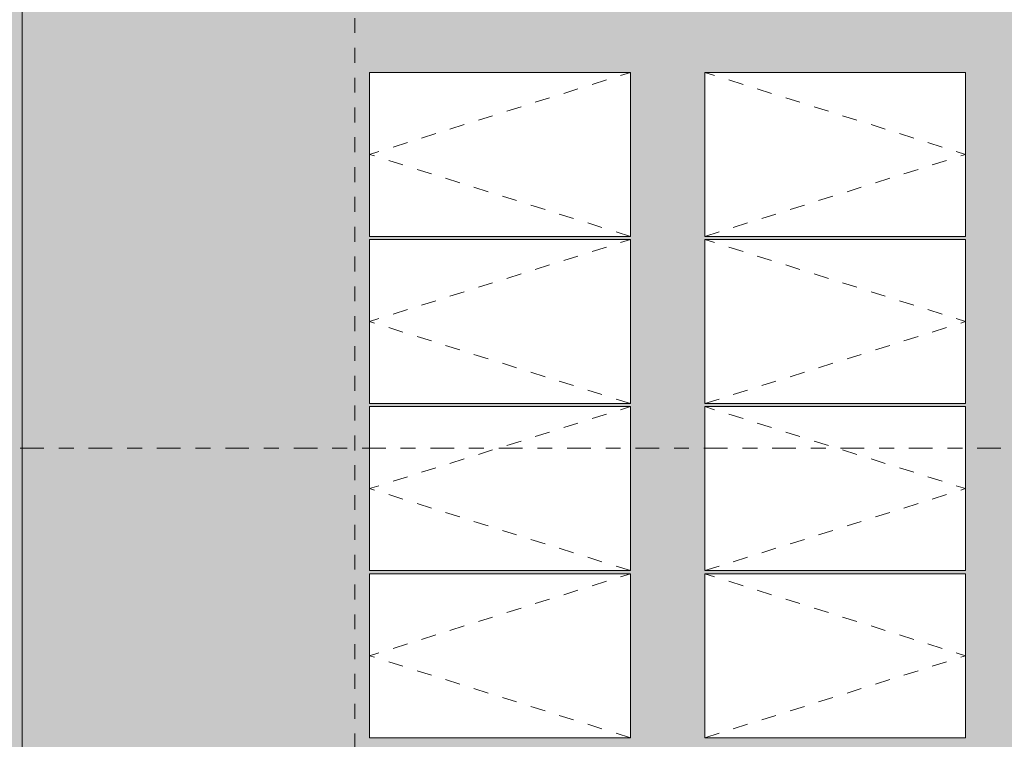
# Model space of a CAD drawing. Header units: metres. Extents: x -180 to 4, y -47 to 4.
# Tile 29 of 256: x -159.49 to -152.88, y -33.15 to -28.32. Entities that reach past the tile are written whole.
import ezdxf

# ---------------------------------------------------------------- set-up
doc = ezdxf.new("R2010")
doc.units = ezdxf.units.M
doc.header["$LTSCALE"] = 0.05
doc.header["$PDMODE"] = 1
doc.header["$PDSIZE"] = -2
doc.linetypes.add('Linienart-53', pattern=[5.291531, 3.175, -1.058062, 0.352704, -0.705764])
doc.linetypes.add('VW-01 Strichlinie kurz', pattern=[1.999894, 0.999947, -0.999947])
doc.layers.get('0').update_dxf_attribs({"lineweight": 25})
for name, color, linetype, lineweight, true_color in [('30 -36 Dächer- 3 Dachbeläge', 7, 'Continuous', 15, 0x9999ff), ('30 -36 Dächer- 3 Dachbeläge Gründach', 250, 'Continuous', 9, 0x333333), ('30 -36 Dächer- 4 Dachbekleidungen', 7, 'Continuous', 9, 0xccccff), ('40 -44 Elektr. Anlagen- 2 Eigenstromversorgungsanlagen', 7, 'Continuous', 5, 0xff6633), ('70 -72 Beschriftung- 1 Beschriftung allgemein', 7, 'Continuous', 9, 0xff6633), ('70 -76 Bemaßung- 2 Allgemein', 7, 'Continuous', 5, 0x6666cc), ('Dachflächen Moblierung', 7, 'Continuous', 9, 0x888888)]:
    doc.layers.add(name, color=color, linetype=linetype, lineweight=lineweight, true_color=true_color)
for name, color, linetype, lineweight in [('60- 61 allgemeine Ausstattung- 4 Terrassen', 7, 'Continuous', 9), ('70 -71 Achsen- 1 Gebäudeachsen', 7, 'Linienart-53', 18), ('Keine', 7, 'Continuous', 9)]:
    doc.layers.add(name, color=color, linetype=linetype, lineweight=lineweight)
doc.styles.add('Arial', font='arial.ttf')
doc.dimstyles.new('k+k_klein', dxfattribs={"dimtxt": 0.075516, "dimasz": 0.05302, "dimexe": 0.05, "dimexo": 0.15, "dimgap": 0.005, "dimtad": 1, "dimdec": 3, "dimtxsty": 'Arial', "dimblk": 'VW_SLASH-2', "dimblk1": 'VW_SLASH-2', "dimblk2": 'VW_SLASH-2', "dimcen": 0, "dimdle": 0.025, "dimadec": 3, "dimazin": 0, "dimtfac": 0.75, "dimtdec": 3, "dimtix": 1, "dimtmove": 0, "dimatfit": 0, "dimldrblk": 'VW_FILLEDARROW', "dimfxl": 0.1, "dimfxlon": 1, "dimfrac": 2, "dimtolj": 1, "dimarcsym": 0})

# ---------------------------------------------------------------- blocks, each defined once
blk = doc.blocks.new('Gruppe-595')
at = {"color": 255, "linetype": 'Continuous', "lineweight": 9, "transparency": 33554687}
blk.add_wipeout([(-157.1388, -32.0402), (-155.3888, -32.0402), (-155.3888, -33.1402), (-157.1388, -33.1402)], dxfattribs=at).dxf.layer = '40 -44 Elektr. Anlagen- 2 Eigenstromversorgungsanlagen'
at = {"layer": '40 -44 Elektr. Anlagen- 2 Eigenstromversorgungsanlagen', "color": 7, "linetype": 'Continuous', "lineweight": 9, "transparency": 33554687, "flags": 128}
blk.add_lwpolyline([(-157.1388, -32.0402), (-155.3888, -32.0402), (-155.3888, -33.1402), (-157.1388, -33.1402)], close=True, dxfattribs=at)
at = {"layer": 'Dachflächen Moblierung', "color": 8, "linetype": 'VW-01 Strichlinie kurz', "lineweight": 5, "flags": 128}
blk.add_lwpolyline([(-155.3888, -33.1402), (-157.1388, -32.5902), (-155.3888, -32.0402)], dxfattribs=at)
blk = doc.blocks.new('Gruppe-596')
at = {"color": 255, "linetype": 'Continuous', "lineweight": 9, "transparency": 33554687}
blk.add_wipeout([(-157.1388, -30.9192), (-155.3888, -30.9192), (-155.3888, -32.0192), (-157.1388, -32.0192)], dxfattribs=at).dxf.layer = '40 -44 Elektr. Anlagen- 2 Eigenstromversorgungsanlagen'
at = {"layer": '40 -44 Elektr. Anlagen- 2 Eigenstromversorgungsanlagen', "color": 7, "linetype": 'Continuous', "lineweight": 9, "transparency": 33554687, "flags": 128}
blk.add_lwpolyline([(-157.1388, -30.9192), (-155.3888, -30.9192), (-155.3888, -32.0192), (-157.1388, -32.0192)], close=True, dxfattribs=at)
at = {"layer": 'Dachflächen Moblierung', "color": 8, "linetype": 'VW-01 Strichlinie kurz', "lineweight": 5, "flags": 128}
blk.add_lwpolyline([(-155.3888, -32.0192), (-157.1388, -31.4692), (-155.3888, -30.9192)], dxfattribs=at)
blk = doc.blocks.new('Gruppe-597')
at = {"color": 255, "linetype": 'Continuous', "lineweight": 9, "transparency": 33554687}
blk.add_wipeout([(-157.1388, -29.7982), (-155.3888, -29.7982), (-155.3888, -30.8982), (-157.1388, -30.8982)], dxfattribs=at).dxf.layer = '40 -44 Elektr. Anlagen- 2 Eigenstromversorgungsanlagen'
at = {"layer": '40 -44 Elektr. Anlagen- 2 Eigenstromversorgungsanlagen', "color": 7, "linetype": 'Continuous', "lineweight": 9, "transparency": 33554687, "flags": 128}
blk.add_lwpolyline([(-157.1388, -29.7982), (-155.3888, -29.7982), (-155.3888, -30.8982), (-157.1388, -30.8982)], close=True, dxfattribs=at)
at = {"layer": 'Dachflächen Moblierung', "color": 8, "linetype": 'VW-01 Strichlinie kurz', "lineweight": 5, "flags": 128}
blk.add_lwpolyline([(-155.3888, -30.8982), (-157.1388, -30.3482), (-155.3888, -29.7982)], dxfattribs=at)
blk = doc.blocks.new('Gruppe-598')
at = {"color": 255, "linetype": 'Continuous', "lineweight": 9, "transparency": 33554687}
blk.add_wipeout([(-157.1388, -28.6772), (-155.3888, -28.6772), (-155.3888, -29.7772), (-157.1388, -29.7772)], dxfattribs=at).dxf.layer = '40 -44 Elektr. Anlagen- 2 Eigenstromversorgungsanlagen'
at = {"layer": '40 -44 Elektr. Anlagen- 2 Eigenstromversorgungsanlagen', "color": 7, "linetype": 'Continuous', "lineweight": 9, "transparency": 33554687, "flags": 128}
blk.add_lwpolyline([(-157.1388, -28.6772), (-155.3888, -28.6772), (-155.3888, -29.7772), (-157.1388, -29.7772)], close=True, dxfattribs=at)
at = {"layer": 'Dachflächen Moblierung', "color": 8, "linetype": 'VW-01 Strichlinie kurz', "lineweight": 5, "flags": 128}
blk.add_lwpolyline([(-155.3888, -29.7772), (-157.1388, -29.2272), (-155.3888, -28.6772)], dxfattribs=at)
blk = doc.blocks.new('Gruppe-603')
at = {"color": 255, "linetype": 'Continuous', "lineweight": 9, "transparency": 33554687}
blk.add_wipeout([(-154.8888, -32.0402), (-153.1388, -32.0402), (-153.1388, -33.1402), (-154.8888, -33.1402)], dxfattribs=at).dxf.layer = '40 -44 Elektr. Anlagen- 2 Eigenstromversorgungsanlagen'
at = {"layer": '40 -44 Elektr. Anlagen- 2 Eigenstromversorgungsanlagen', "color": 7, "linetype": 'Continuous', "lineweight": 9, "transparency": 33554687, "flags": 128}
blk.add_lwpolyline([(-154.8888, -32.0402), (-153.1388, -32.0402), (-153.1388, -33.1402), (-154.8888, -33.1402)], close=True, dxfattribs=at)
at = {"layer": 'Dachflächen Moblierung', "color": 8, "linetype": 'VW-01 Strichlinie kurz', "lineweight": 5, "flags": 128}
blk.add_lwpolyline([(-154.8888, -33.1402), (-153.1388, -32.5902), (-154.8888, -32.0402)], dxfattribs=at)
blk = doc.blocks.new('Gruppe-604')
at = {"color": 255, "linetype": 'Continuous', "lineweight": 9, "transparency": 33554687}
blk.add_wipeout([(-154.8888, -30.9192), (-153.1388, -30.9192), (-153.1388, -32.0192), (-154.8888, -32.0192)], dxfattribs=at).dxf.layer = '40 -44 Elektr. Anlagen- 2 Eigenstromversorgungsanlagen'
at = {"layer": '40 -44 Elektr. Anlagen- 2 Eigenstromversorgungsanlagen', "color": 7, "linetype": 'Continuous', "lineweight": 9, "transparency": 33554687, "flags": 128}
blk.add_lwpolyline([(-154.8888, -30.9192), (-153.1388, -30.9192), (-153.1388, -32.0192), (-154.8888, -32.0192)], close=True, dxfattribs=at)
at = {"layer": 'Dachflächen Moblierung', "color": 8, "linetype": 'VW-01 Strichlinie kurz', "lineweight": 5, "flags": 128}
blk.add_lwpolyline([(-154.8888, -32.0192), (-153.1388, -31.4692), (-154.8888, -30.9192)], dxfattribs=at)
blk = doc.blocks.new('Gruppe-605')
at = {"color": 255, "linetype": 'Continuous', "lineweight": 9, "transparency": 33554687}
blk.add_wipeout([(-154.8888, -29.7982), (-153.1388, -29.7982), (-153.1388, -30.8982), (-154.8888, -30.8982)], dxfattribs=at).dxf.layer = '40 -44 Elektr. Anlagen- 2 Eigenstromversorgungsanlagen'
at = {"layer": '40 -44 Elektr. Anlagen- 2 Eigenstromversorgungsanlagen', "color": 7, "linetype": 'Continuous', "lineweight": 9, "transparency": 33554687, "flags": 128}
blk.add_lwpolyline([(-154.8888, -29.7982), (-153.1388, -29.7982), (-153.1388, -30.8982), (-154.8888, -30.8982)], close=True, dxfattribs=at)
at = {"layer": 'Dachflächen Moblierung', "color": 8, "linetype": 'VW-01 Strichlinie kurz', "lineweight": 5, "flags": 128}
blk.add_lwpolyline([(-154.8888, -30.8982), (-153.1388, -30.3482), (-154.8888, -29.7982)], dxfattribs=at)
blk = doc.blocks.new('Gruppe-606')
at = {"color": 255, "linetype": 'Continuous', "lineweight": 9, "transparency": 33554687}
blk.add_wipeout([(-154.8888, -28.6772), (-153.1388, -28.6772), (-153.1388, -29.7772), (-154.8888, -29.7772)], dxfattribs=at).dxf.layer = '40 -44 Elektr. Anlagen- 2 Eigenstromversorgungsanlagen'
at = {"layer": '40 -44 Elektr. Anlagen- 2 Eigenstromversorgungsanlagen', "color": 7, "linetype": 'Continuous', "lineweight": 9, "transparency": 33554687, "flags": 128}
blk.add_lwpolyline([(-154.8888, -28.6772), (-153.1388, -28.6772), (-153.1388, -29.7772), (-154.8888, -29.7772)], close=True, dxfattribs=at)
at = {"layer": 'Dachflächen Moblierung', "color": 8, "linetype": 'VW-01 Strichlinie kurz', "lineweight": 5, "flags": 128}
blk.add_lwpolyline([(-154.8888, -29.7772), (-153.1388, -29.2272), (-154.8888, -28.6772)], dxfattribs=at)
blk = doc.blocks.new('Gruppe-767')
at = {"layer": '70 -72 Beschriftung- 1 Beschriftung allgemein', "color": 7, "transparency": 33554687}
for name in ['Gruppe-595', 'Gruppe-603']:
    blk.add_blockref(name, (0, 0), dxfattribs=at)
for name in ['Gruppe-596', 'Gruppe-604']:
    blk.add_blockref(name, (0, 0), dxfattribs=at)
for name in ['Gruppe-597', 'Gruppe-605']:
    blk.add_blockref(name, (0, 0), dxfattribs=at)
for name in ['Gruppe-598', 'Gruppe-606']:
    blk.add_blockref(name, (0, 0), dxfattribs=at)
blk = doc.blocks.new('Gruppe-1384')
at = {"layer": '30 -36 Dächer- 3 Dachbeläge Gründach', "linetype": 'Continuous', "lineweight": 0, "true_color": 0xe7eedf, "transparency": 33554687}
blk.add_hatch(color=254, dxfattribs=at).paths.add_polyline_path([(-100.01799996, -31.79404198), (-100.01799996, -31.61704198), (-100.31099996, -31.61704198), (-100.31099996, -12.39704198), (-159.47099996, -12.39704198), (-159.47099996, -39.25704198), (-99.61099996, -39.25704198), (-99.61099996, -31.79404198)])
at = {"layer": '30 -36 Dächer- 3 Dachbeläge Gründach', "flags": 128}
blk.add_lwpolyline([(-100.01799996, -31.79404198), (-100.01799996, -31.61704198), (-100.31099996, -31.61704198), (-100.31099996, -12.39704198), (-159.47099996, -12.39704198), (-159.47099996, -39.25704198), (-99.61099996, -39.25704198), (-99.61099996, -31.79404198)], close=True, dxfattribs=at)
at = {"color": 255, "linetype": 'Continuous', "lineweight": 9, "transparency": 33554687}
blk.add_wipeout([(-129.83124836, -12.23704198), (-129.83124836, -12.71704198), (-159.47099996, -12.71704198), (-159.47099996, -39.25704198), (-129.83124836, -39.25704198), (-129.83124836, -39.73704198), (-160.51099996, -39.73704198), (-160.51099996, -31.61704198), (-159.93099996, -31.61704198), (-159.93099996, -12.23704198)], dxfattribs=at).dxf.layer = '30 -36 Dächer- 3 Dachbeläge'
at = {"layer": '30 -36 Dächer- 3 Dachbeläge', "linetype": 'Continuous', "lineweight": 9, "transparency": 33554687}
h = blk.add_hatch(dxfattribs=at)
h.set_pattern_fill('{914A209A-ED12-11EE-87B6-5CE', style=0, pattern_type=2)
h.set_pattern_definition([(-22, (-91.4235, -34.937042), (-0.018555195, 0.04226461), [0.000625, -0.061875]), (14, (-91.415251, -34.959718), (-0.0371103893, -0.0278327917), [0.000625, -0.030625]), (-3.77456, (-91.474014, -34.97415), (-0.01958604, 0.065974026), [0.00028186, -0.093671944]), (-68, (-91.30392, -34.91024), (0.1926424, 0.04407994), [0.00028125, -0.09346875]), (96, (-91.437934, -35.001983), (-0.036105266, -0.06319548), [0.0005625, -0.0931875]), (132, (-91.4101, -34.97828), (0.040202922, 0.004123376), [0.0003125, -0.0621875]), (-17, (-91.442055, -34.96178), (0.0930531, 0.028928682), [0.000625, -0.061875]), (-145, (-91.4369, -34.956625), (0.06266964, -0.040092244), [0.000625, -0.061875]), (-137, (-91.45133, -34.953533), (0.049444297, -0.02123569), [0.000625, -0.061875])])
h.paths.add_polyline_path([(-100.01799996, -31.12704198), (-99.83999996, -31.12704198), (-99.83999996, -31.61604198), (-99.35099996, -31.61604198), (-99.35099996, -31.79404198), (-99.13099996, -31.79404198), (-99.13099996, -39.73704198), (-160.51099996, -39.73704198), (-160.51099996, -31.61704198), (-159.93099996, -31.61704198), (-159.93099996, -12.23704198), (-100.01799996, -12.23704198)])
h.paths.add_polyline_path([(-159.47099996, -39.25704198), (-100.31099996, -39.25704198), (-100.31099996, -12.71704198), (-159.47099996, -12.71704198)])
at = {"layer": '30 -36 Dächer- 3 Dachbeläge', "color": 161, "linetype": 'Continuous', "lineweight": 9, "true_color": 0x9999ff, "transparency": 33554687, "flags": 128}
blk.add_lwpolyline([(-159.47099996, -39.25704198), (-100.31099996, -39.25704198), (-100.31099996, -12.71704198), (-159.47099996, -12.71704198)], close=True, dxfattribs=at)
at = {"layer": '60- 61 allgemeine Ausstattung- 4 Terrassen', "color": 7}
blk.add_blockref('Gruppe-767', (0, 0), dxfattribs=at)
at = {"color": 255}
blk.add_wipeout([(-160.47099996, -39.69704198), (-99.17099996, -39.69704198), (-99.17099996, -31.79404198), (-99.24099996, -31.79404198), (-99.24099996, -39.62704198), (-160.47099996, -39.62704198)], dxfattribs=at).dxf.layer = '30 -36 Dächer- 4 Dachbekleidungen'
at = {"layer": '40 -44 Elektr. Anlagen- 2 Eigenstromversorgungsanlagen', "color": 7, "linetype": 'VW-01 Strichlinie kurz', "lineweight": 9, "flags": 128}
blk.add_lwpolyline([(-157.2387741, -16.50250689), (-102.9687741, -16.50250689), (-102.9687741, -37.68750689), (-157.2387741, -37.68750689)], close=True, dxfattribs=at)
blk = doc.blocks.new('_Dach_2D (2D)')
at = {"layer": '60- 61 allgemeine Ausstattung- 4 Terrassen', "color": 7}
blk.add_blockref('Gruppe-1384', (0, 0), dxfattribs=at)
blk = doc.blocks.new('VW_SLASH-2')
at = {"color": 0, "linetype": 'ByBlock', "lineweight": -2, "transparency": 16777216}
blk.add_line((0.47, 0), (-1, 0), dxfattribs=at)
at = {"color": 0, "lineweight": 5, "transparency": 16777216, "flags": 128}
blk.add_lwpolyline([(0.5, 0.5), (-0.5, -0.5)], dxfattribs=at)
blk = doc.blocks.new('*D2781')
at = {"layer": '70 -76 Bemaßung- 2 Allgemein', "color": 0, "linetype": 'Continuous', "lineweight": -2, "transparency": 33554687}
for p, q in [((-146.1, -26.6752), (-145.95, -26.6752)), ((-146, -28.5915), (-146, -26.7282)), ((-146.1, -28.6445), (-145.95, -28.6445))]:
    blk.add_line(p, q, dxfattribs=at)
at = {"layer": 'Defpoints', "color": 0, "transparency": 33554687}
for p in [(-157.1388, -26.6752), (-146, -26.6752), (-157.1388, -28.6445)]:
    blk.add_point(p, dxfattribs=at)
at = {"layer": '70 -76 Bemaßung- 2 Allgemein', "color": 0, "lineweight": -2, "xscale": 0.05302001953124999, "yscale": 0.05302001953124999, "zscale": 0.05302001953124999}
for p, rotation in [((-146, -26.6752), 90), ((-146, -28.6445), 270)]:
    blk.add_blockref('VW_SLASH-2', p, dxfattribs=dict(at, rotation=rotation))
at = {"layer": '70 -76 Bemaßung- 2 Allgemein', "color": 0, "lineweight": 5, "transparency": 33554687, "insert": (-146.0655, -27.6598), "char_height": 0.10069, "attachment_point": 5, "rotation": 90, "style": 'Arial'}
blk.add_mtext('\\A1;2,00', dxfattribs=at)
blk = doc.blocks.new('VW_FILLEDARROW')
at = {"linetype": 'Continuous', "lineweight": 0, "transparency": 16777216}
blk.add_hatch(color=0, dxfattribs=at).paths.add_polyline_path([(-2.83, 0.76), (0, 0), (-2.83, -0.76)])
at = {"color": 0, "lineweight": 5, "transparency": 16777216, "flags": 128}
blk.add_lwpolyline([(-2.83, 0.76), (0, 0), (-2.83, -0.76)], close=True, dxfattribs=at)
blk = doc.blocks.new('*D2782')
at = {"layer": '70 -76 Bemaßung- 2 Allgemein', "color": 0, "linetype": 'Continuous', "lineweight": -2, "transparency": 33554687}
for p, q in [((-146.1, -28.6445), (-145.95, -28.6445)), ((-146, -37.5345), (-146, -28.6975)), ((-146.1, -37.5875), (-145.95, -37.5875))]:
    blk.add_line(p, q, dxfattribs=at)
at = {"layer": 'Defpoints', "color": 0, "transparency": 33554687}
for p in [(-157.1388, -28.6445), (-146, -28.6445), (-156.93, -37.5875)]:
    blk.add_point(p, dxfattribs=at)
at = {"layer": '70 -76 Bemaßung- 2 Allgemein', "color": 0, "lineweight": -2, "xscale": 0.05302001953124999, "yscale": 0.05302001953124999, "zscale": 0.05302001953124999}
for p, rotation in [((-146, -28.6445), 90), ((-146, -37.5875), 270)]:
    blk.add_blockref('VW_SLASH-2', p, dxfattribs=dict(at, rotation=rotation))
at = {"layer": '70 -76 Bemaßung- 2 Allgemein', "color": 0, "lineweight": 5, "transparency": 33554687, "insert": (-146.0655, -33.116), "char_height": 0.10069, "attachment_point": 5, "rotation": 90, "style": 'Arial'}
blk.add_mtext('\\A1;8,90', dxfattribs=at)
blk = doc.blocks.new('_Achsen (3D)')
at = {"layer": '70 -71 Achsen- 1 Gebäudeachsen', "transparency": 33554687}
blk.add_line((-179.668, -31.197), (3.826, -31.197), dxfattribs=at)
blk = doc.blocks.new('Gruppe-2092')
at = {"layer": '70 -76 Bemaßung- 2 Allgemein', "color": 173, "linetype": 'Continuous', "lineweight": 5, "true_color": 0x6666cc, "transparency": 33554687}
for base, p1, p2, text, picture, middle in [((-146, -26.6752), (-157.1388, -28.6445), (-157.1388, -26.6752), '2,00', '*D2781', (-146.0655, -27.6598)), ((-146, -28.6445), (-156.93, -37.5875), (-157.1388, -28.6445), '8,90', '*D2782', (-146.0655, -33.116))]:
    dim = blk.add_linear_dim(base=base, p1=p1, p2=p2, angle=270, text=text, dimstyle='k+k_klein', override={"dimtxt": 0.100689, "dimgap": 0.005, "dimdec": 1, "dimpost": '<>', "dimtxsty": 'Arial', "dimtmove": 2}, dxfattribs=at)
    dim.commit()
    dim.dimension.update_dxf_attribs({"geometry": picture, "text_midpoint": middle})
blk = doc.blocks.new('_Dach_2D Bemaßung_ Beschriftung (2D)')
at = {"layer": '70 -76 Bemaßung- 2 Allgemein', "color": 173, "true_color": 0x6666cc, "transparency": 33554687}
blk.add_blockref('Gruppe-2092', (0, 0), dxfattribs=at)

msp = doc.modelspace()

# ---------------------------------------------------------------- block references
at = {"layer": 'Keine', "color": 1}
msp.add_blockref('_Dach_2D (2D)', (0, 0), dxfattribs=at)

# ---------------------------------------------------------------- next in the draw order: block references
msp.add_blockref('_Dach_2D Bemaßung_ Beschriftung (2D)', (0, 0), dxfattribs=at)

# ---------------------------------------------------------------- next in the draw order: block references
msp.add_blockref('_Achsen (3D)', (0, 0), dxfattribs=at)

doc.saveas('drawing.dxf')
